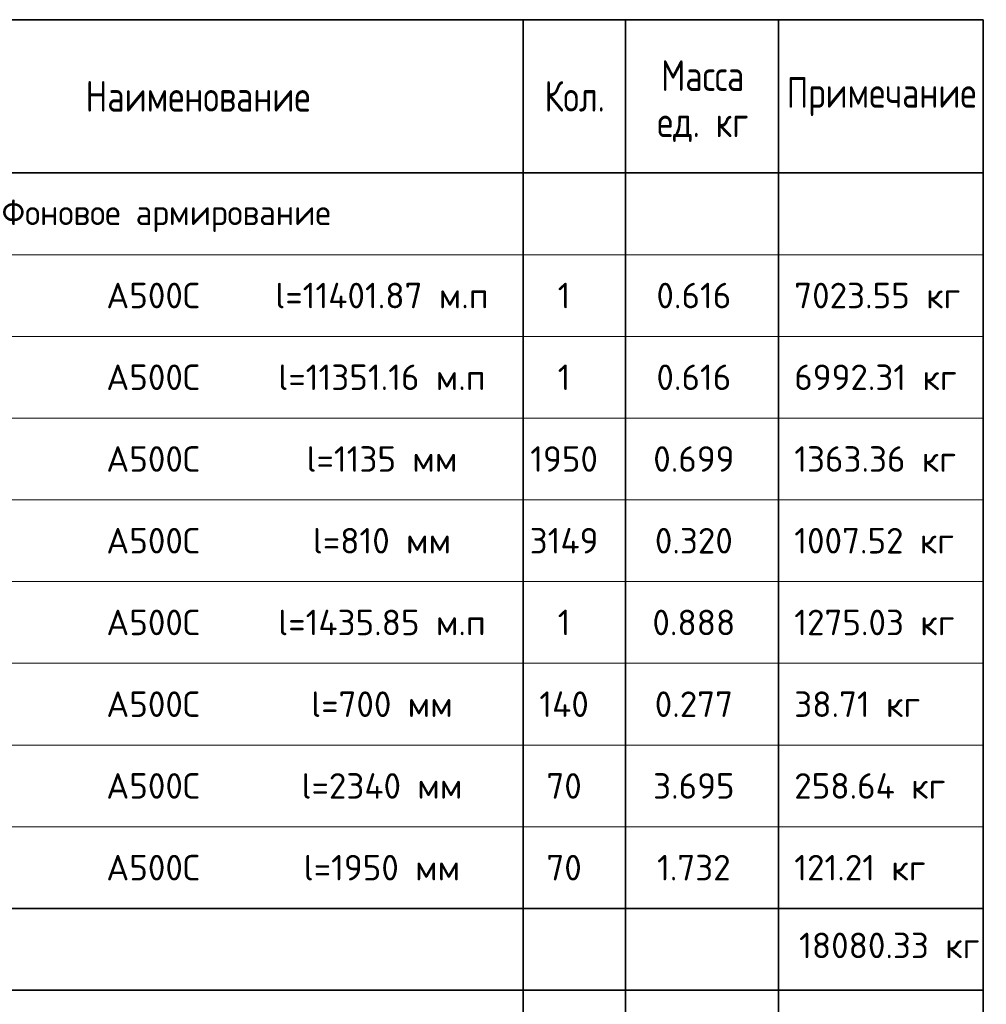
# Model space of a CAD drawing. Header units: metres. Extents: x -38 to 114, y -15 to 21.
# Tile 37 of 244: x 74.82 to 79.55, y -3.36 to 1.46. Entities that reach past the tile are written whole.
import ezdxf

# ---------------------------------------------------------------- set-up
doc = ezdxf.new("R2010")
doc.units = ezdxf.units.M
doc.styles.add('ISOCPEUR', font='txt')

msp = doc.modelspace()

# ---------------------------------------------------------------- linework, layer by layer
at = {"color": 7, "linetype": 'Continuous', "lineweight": 35, "transparency": 33554687}
for p, q in [((79.5314, 1.4573), (70.2814, 1.4573)), ((77.2814, 1.4573), (77.2814, 0.7073)), ((77.7814, 1.4573), (77.7814, 0.7073)), ((78.5314, 1.4573), (78.5314, 0.7073)), ((79.5314, 1.4573), (79.5314, 0.7073)), ((79.5314, 0.7073), (70.2814, 0.7073)), ((77.2814, 0.7073), (77.2814, 0.3073)), ((77.7814, 0.7073), (77.7814, 0.3073)), ((78.5314, 0.7073), (78.5314, 0.3073)), ((79.5314, 0.7073), (79.5314, 0.3073)), ((77.2814, 0.3073), (77.2814, -0.0927)), ((77.7814, 0.3073), (77.7814, -0.0927)), ((78.5314, 0.3073), (78.5314, -0.0927)), ((79.5314, 0.3073), (79.5314, -0.0927)), ((77.2814, -0.0927), (77.2814, -0.4927)), ((77.7814, -0.0927), (77.7814, -0.4927)), ((78.5314, -0.0927), (78.5314, -0.4927)), ((79.5314, -0.0927), (79.5314, -0.4927)), ((77.2814, -0.4927), (77.2814, -0.8927)), ((77.7814, -0.4927), (77.7814, -0.8927)), ((78.5314, -0.4927), (78.5314, -0.8927)), ((79.5314, -0.4927), (79.5314, -0.8927)), ((77.2814, -0.8927), (77.2814, -1.2927)), ((77.7814, -0.8927), (77.7814, -1.2927)), ((78.5314, -0.8927), (78.5314, -1.2927)), ((79.5314, -0.8927), (79.5314, -1.2927)), ((77.2814, -1.2927), (77.2814, -1.6927)), ((77.7814, -1.2927), (77.7814, -1.6927)), ((78.5314, -1.2927), (78.5314, -1.6927)), ((79.5314, -1.2927), (79.5314, -1.6927)), ((77.2814, -1.6927), (77.2814, -2.0927)), ((77.7814, -1.6927), (77.7814, -2.0927)), ((78.5314, -1.6927), (78.5314, -2.0927)), ((79.5314, -1.6927), (79.5314, -2.0927)), ((77.2814, -2.0927), (77.2814, -2.4927)), ((77.7814, -2.0927), (77.7814, -2.4927)), ((78.5314, -2.0927), (78.5314, -2.4927)), ((79.5314, -2.0927), (79.5314, -2.4927)), ((77.2814, -2.4927), (77.2814, -2.8927)), ((77.7814, -2.4927), (77.7814, -2.8927)), ((78.5314, -2.4927), (78.5314, -2.8927)), ((79.5314, -2.4927), (79.5314, -2.8927)), ((70.2814, -2.8927), (79.5314, -2.8927)), ((77.2814, -2.8927), (77.2814, -3.2927)), ((77.7814, -2.8927), (77.7814, -3.2927)), ((78.5314, -2.8927), (78.5314, -3.2927)), ((79.5314, -3.2927), (79.5314, -2.8927)), ((70.2814, -3.2927), (79.5314, -3.2927)), ((70.2814, -3.2927), (79.5314, -3.2927)), ((70.2814, -3.2927), (79.5314, -3.2927)), ((70.2814, -3.2927), (79.5314, -3.2927)), ((70.2814, -3.2927), (79.5314, -3.2927)), ((70.2814, -3.2927), (79.5314, -3.2927)), ((77.2814, -3.2927), (77.2814, -3.6927)), ((77.7814, -3.2927), (77.7814, -3.6927)), ((78.5314, -3.2927), (78.5314, -3.6927)), ((79.5314, -3.2927), (79.5314, -3.6927))]:
    msp.add_line(p, q, dxfattribs=at)
at = {"color": 7, "linetype": 'Continuous', "lineweight": 13, "transparency": 33554687}
for p, q in [((79.5314, 0.3073), (70.2814, 0.3073)), ((79.5314, -0.0927), (70.2814, -0.0927)), ((79.5314, -0.4927), (70.2814, -0.4927)), ((79.5314, -0.8927), (70.2814, -0.8927)), ((79.5314, -1.2927), (70.2814, -1.2927)), ((79.5314, -1.6927), (70.2814, -1.6927)), ((79.5314, -2.0927), (70.2814, -2.0927)), ((79.5314, -2.4927), (70.2814, -2.4927)), ((79.5314, -2.8927), (70.2814, -2.8927))]:
    msp.add_line(p, q, dxfattribs=at)

# ---------------------------------------------------------------- texts
at = {"color": 7, "linetype": 'Continuous', "lineweight": 35, "transparency": 33554687, "insert": (78.1598, 1.2585), "char_height": 0.15, "width": 0.4881, "attachment_point": 2, "line_spacing_factor": 0.903614}
msp.add_mtext('\\A1;{\\fISOCPEUR|i0|b0;\\H0.150000;\\W0.800000;\\C7;Масса}\\P{\\fISOCPEUR|i0|b0;\\H0.150000;\\W0.800000;\\C7;ед. кг}\\P', dxfattribs=at)
at = {"color": 7, "linetype": 'Continuous', "lineweight": 35, "transparency": 33554687, "style": 'ISOCPEUR'}
for s, insert, char_height, width, attachment_point in [('\\A1;{\\fISOCPEUR|i0|b0;\\H0.150000;\\W0.800000;\\C7;Наименование}\\P', (75.6901, 1.0823), 0.075, 1.114667, 5), ('\\A1;{\\fISOCPEUR|i0|b0;\\H0.150000;\\W0.800000;\\C7;Кол.}\\P', (77.5331, 1.0823), 0.075, 0.355556, 5), ('\\A1;{\\fISOCPEUR|i0|b0;\\H0.150000;\\W0.800000;\\C7;Примечание}\\P', (79.0348, 1.0808), 0.075, 0.9344, 5), ('\\A1;{\\fISOCPEUR|i0|b0;\\H0.125000;\\W1.000000;\\C7;Фоновое армирование}\\P', (75.4707, 0.4973), 0.0625, 1.786607, 5), ('\\A1;{\\fISOCPEUR|i0|b0;\\H0.125000;\\W1.000000;\\C7;l=11401.87 м.п}\\P', (76.5902, 0.1073), 0.0625, 1.081944, 5), ('\\A1;{\\fISOCPEUR|i0|b0;\\H0.125000;\\W1.000000;\\C7;А500С}\\P', (75.4707, 0.1073), 0.0625, 0.521795, 5), ('\\A1;{\\fISOCPEUR|i0|b0;\\H0.125000;\\W1.000000;\\C7;1}\\P', (77.4814, 0.1073), 0.0625, 0.097222, 5), ('\\A1;{\\fISOCPEUR|i0|b0;\\H0.125000;\\W1.000000;\\C7;0.616}\\P', (78.1164, 0.1073), 0.0625, 0.417424, 5), ('\\A1;{\\fISOCPEUR|i0|b0;\\H0.125000;\\W1.000000;\\C7;7023.55 кг}\\P', (78.6077, 0.1073), 0.0625, 0.873134, 4), ('\\A1;{\\fISOCPEUR|i0|b0;\\H0.125000;\\W1.000000;\\C7;l=11351.16 м.п}\\P', (76.5902, -0.2927), 0.0625, 1.042978, 5), ('\\A1;{\\fISOCPEUR|i0|b0;\\H0.125000;\\W1.000000;\\C7;А500С}\\P', (75.4707, -0.2927), 0.0625, 0.521795, 5), ('\\A1;{\\fISOCPEUR|i0|b0;\\H0.125000;\\W1.000000;\\C7;1}\\P', (77.4814, -0.2927), 0.0625, 0.097222, 5), ('\\A1;{\\fISOCPEUR|i0|b0;\\H0.125000;\\W1.000000;\\C7;0.616}\\P', (78.1164, -0.2927), 0.0625, 0.417424, 5), ('\\A1;{\\fISOCPEUR|i0|b0;\\H0.125000;\\W1.000000;\\C7;6992.31 кг}\\P', (78.6077, -0.2927), 0.0625, 0.846269, 4), ('\\A1;{\\fISOCPEUR|i0|b0;\\H0.125000;\\W1.000000;\\C7;l=1135 мм}\\P', (76.5902, -0.6927), 0.0625, 0.769048, 5), ('\\A1;{\\fISOCPEUR|i0|b0;\\H0.125000;\\W1.000000;\\C7;А500С}\\P', (75.4707, -0.6927), 0.0625, 0.521795, 5), ('\\A1;{\\fISOCPEUR|i0|b0;\\H0.125000;\\W1.000000;\\C7;1950}\\P', (77.4814, -0.6927), 0.0625, 0.379167, 5), ('\\A1;{\\fISOCPEUR|i0|b0;\\H0.125000;\\W1.000000;\\C7;0.699}\\P', (78.1164, -0.6927), 0.0625, 0.446212, 5), ('\\A1;{\\fISOCPEUR|i0|b0;\\H0.125000;\\W1.000000;\\C7;1363.36 кг}\\P', (78.6077, -0.6927), 0.0625, 0.846269, 4), ('\\A1;{\\fISOCPEUR|i0|b0;\\H0.125000;\\W1.000000;\\C7;А500С}\\P', (75.4707, -1.0927), 0.0625, 0.521795, 5), ('\\A1;{\\fISOCPEUR|i0|b0;\\H0.125000;\\W1.000000;\\C7;l=810 мм}\\P', (76.5902, -1.0927), 0.0625, 0.708036, 5), ('\\A1;{\\fISOCPEUR|i0|b0;\\H0.125000;\\W1.000000;\\C7;3149}\\P', (77.4814, -1.0927), 0.0625, 0.391935, 5), ('\\A1;{\\fISOCPEUR|i0|b0;\\H0.125000;\\W1.000000;\\C7;0.320}\\P', (78.1164, -1.0927), 0.0625, 0.446212, 5), ('\\A1;{\\fISOCPEUR|i0|b0;\\H0.125000;\\W1.000000;\\C7;1007.52 кг}\\P', (78.6077, -1.0927), 0.0625, 0.846269, 4), ('\\A1;{\\fISOCPEUR|i0|b0;\\H0.125000;\\W1.000000;\\C7;l=1435.85 м.п}\\P', (76.5902, -1.4927), 0.0625, 1.046988, 5), ('\\A1;{\\fISOCPEUR|i0|b0;\\H0.125000;\\W1.000000;\\C7;А500С}\\P', (75.4707, -1.4927), 0.0625, 0.521795, 5), ('\\A1;{\\fISOCPEUR|i0|b0;\\H0.125000;\\W1.000000;\\C7;1}\\P', (77.4814, -1.4927), 0.0625, 0.097222, 5), ('\\A1;{\\fISOCPEUR|i0|b0;\\H0.125000;\\W1.000000;\\C7;0.888}\\P', (78.1164, -1.4927), 0.0625, 0.446212, 5), ('\\A1;{\\fISOCPEUR|i0|b0;\\H0.125000;\\W1.000000;\\C7;1275.03 кг}\\P', (78.6077, -1.4927), 0.0625, 0.846269, 4), ('\\A1;{\\fISOCPEUR|i0|b0;\\H0.125000;\\W1.000000;\\C7;А500С}\\P', (75.4707, -1.8927), 0.0625, 0.521795, 5), ('\\A1;{\\fISOCPEUR|i0|b0;\\H0.125000;\\W1.000000;\\C7;l=700 мм}\\P', (76.5902, -1.8927), 0.0625, 0.735268, 5), ('\\A1;{\\fISOCPEUR|i0|b0;\\H0.125000;\\W1.000000;\\C7;140}\\P', (77.4814, -1.8927), 0.0625, 0.302083, 5), ('\\A1;{\\fISOCPEUR|i0|b0;\\H0.125000;\\W1.000000;\\C7;0.277}\\P', (78.1164, -1.8927), 0.0625, 0.446212, 5), ('\\A1;{\\fISOCPEUR|i0|b0;\\H0.125000;\\W1.000000;\\C7;38.71 кг}\\P', (78.6077, -1.8927), 0.0625, 0.670283, 4), ('\\A1;{\\fISOCPEUR|i0|b0;\\H0.125000;\\W1.000000;\\C7;А500С}\\P', (75.4707, -2.2927), 0.0625, 0.521795, 5), ('\\A1;{\\fISOCPEUR|i0|b0;\\H0.125000;\\W1.000000;\\C7;l=2340 мм}\\P', (76.5902, -2.2927), 0.0625, 0.835547, 5), ('\\A1;{\\fISOCPEUR|i0|b0;\\H0.125000;\\W1.000000;\\C7;70}\\P', (77.4814, -2.2927), 0.0625, 0.229687, 5), ('\\A1;{\\fISOCPEUR|i0|b0;\\H0.125000;\\W1.000000;\\C7;3.695}\\P', (78.1164, -2.2927), 0.0625, 0.446212, 5), ('\\A1;{\\fISOCPEUR|i0|b0;\\H0.125000;\\W1.000000;\\C7;258.64 кг}\\P', (78.6077, -2.2927), 0.0625, 0.797951, 4), ('\\A1;{\\fISOCPEUR|i0|b0;\\H0.125000;\\W1.000000;\\C7;l=1950 мм}\\P', (76.5902, -2.6927), 0.0625, 0.796032, 5), ('\\A1;{\\fISOCPEUR|i0|b0;\\H0.125000;\\W1.000000;\\C7;121.21 кг}\\P', (78.6077, -2.6927), 0.0625, 0.704167, 4), ('\\A1;{\\fISOCPEUR|i0|b0;\\H0.125000;\\W1.000000;\\C7;А500С}\\P', (75.4707, -2.6927), 0.0625, 0.521795, 5), ('\\A1;{\\fISOCPEUR|i0|b0;\\H0.125000;\\W1.000000;\\C7;70}\\P', (77.4814, -2.6927), 0.0625, 0.229687, 5), ('\\A1;{\\fISOCPEUR|i0|b0;\\H0.125000;\\W1.000000;\\C7;1.732}\\P', (78.1164, -2.6927), 0.0625, 0.417424, 5), ('\\A1;{\\fISOCPEUR|i0|b0;\\H0.125000;\\W1.000000;\\C7;18080.33 кг}\\P', (78.6312, -3.0732), 0.0625, 0.934122, 4)]:
    msp.add_mtext(s, dxfattribs=dict(at, insert=insert, char_height=char_height, width=width, attachment_point=attachment_point))

doc.saveas('drawing.dxf')
